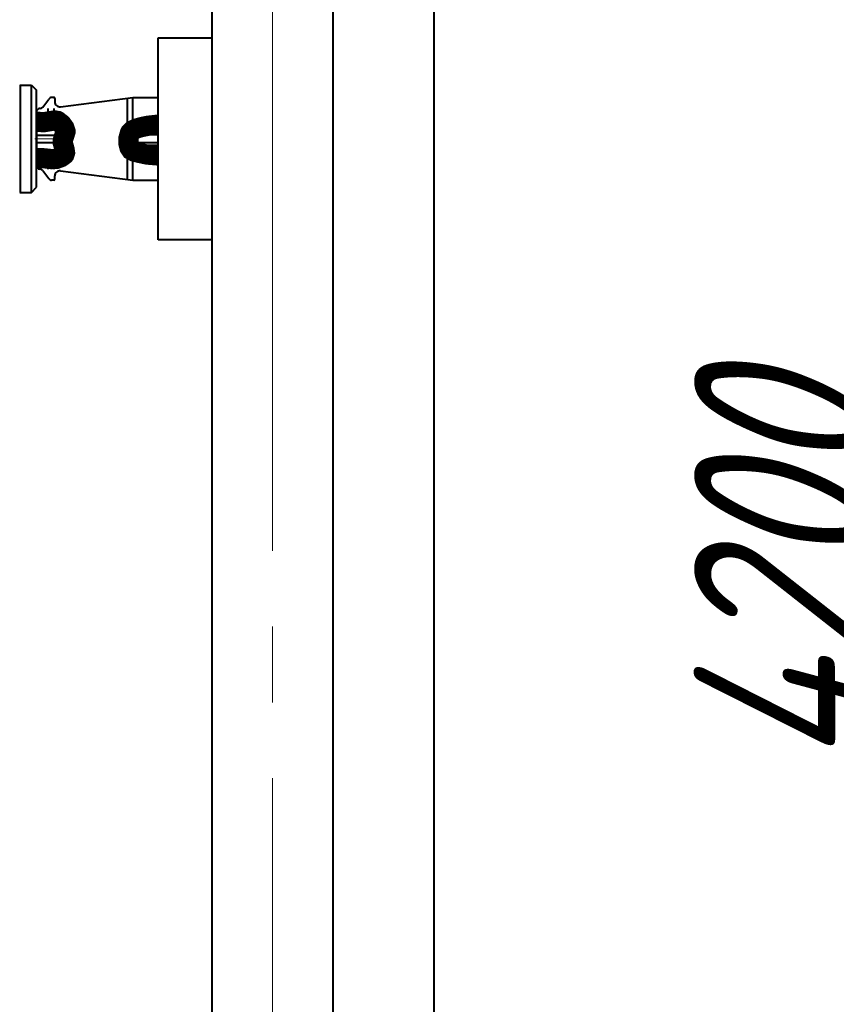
# Model space of a CAD drawing. Header units: millimetres. Extents: x 0 to 594, y 0 to 420.
# Tile 13 of 53: x 201 to 217, y 101 to 120. Entities that reach past the tile are written whole.
import ezdxf

# ---------------------------------------------------------------- set-up
doc = ezdxf.new("R2010")
doc.units = ezdxf.units.MM
for name, pattern in [('K5LT_AXLED', [17.302989, 12.802989, -1.5, 1.5, -1.5]), ('K5LT_BASIC', [0]), ('K5LT_THIN', [0])]:
    doc.linetypes.add(name, pattern=pattern)
doc.styles.add('KDIMTEXTSTYLE', font='GOST_AU.SHX', dxfattribs={"width": 0.96, "oblique": 15, "height": 5})
doc.dimstyles.new('KDIMSTYLE (0.02)', dxfattribs={"dimtxt": 5, "dimasz": 1, "dimexe": 2, "dimexo": 0, "dimgap": 1, "dimtad": 1, "dimlfac": 50, "dimtxsty": 'KDIMTEXTSTYLE', "dimsah": 1, "dimcen": 0, "dimdle": 1, "dimadec": 0, "dimazin": 0, "dimtfac": 0.667, "dimtmove": 0, "dimatfit": 3, "dimfxl": 1, "dimtvp": 1, "dimtfill": 1, "dimtolj": 1, "dimtzin": 0, "dimarcsym": 0})

# ---------------------------------------------------------------- blocks, each defined once
blk = doc.blocks.new('KDIMARROW_03')
at = {"color": 0, "linetype": 'K5LT_BASIC', "lineweight": 40}
blk.add_line((-1.061, -1.061), (1.061, 1.061), dxfattribs=at)
at = {"color": 0, "linetype": 'K5LT_THIN', "lineweight": 18}
for q in [(-1, 0), (2, 0)]:
    blk.add_line((0, 0), q, dxfattribs=at)
blk = doc.blocks.new('U257')
at = {"color": 5, "linetype": 'K5LT_BASIC', "lineweight": 40, "true_color": 0x0000ff}
for p, q in [((203.815, 115.819), (203.815, 119.819)), ((203.815, 119.819), (204.881, 119.819)), ((204.881, 119.819), (204.881, 115.819)), ((204.881, 115.819), (203.815, 115.819))]:
    blk.add_line(p, q, dxfattribs=at)

msp = doc.modelspace()

# ---------------------------------------------------------------- linework, layer by layer
at = {"color": 5, "linetype": 'K5LT_BASIC', "lineweight": 40, "true_color": 0x0000ff}
for p, q in [((209.27877, 67.20446), (209.27877, 196.42225)), ((209.27877, 67.20446), (209.27877, 166.20446)), ((209.27877, 67.20446), (209.27877, 163.20446)), ((209.27877, 67.20446), (209.27877, 163.20446)), ((209.27877, 67.20446), (209.27877, 163.20446)), ((209.27877, 67.20446), (209.27877, 163.20446)), ((204.87877, 134.70537), (204.87877, 70.20446)), ((204.87877, 134.70537), (204.87877, 70.20446)), ((204.87877, 134.70537), (204.87877, 70.20446)), ((204.87877, 134.70537), (204.87877, 70.20446)), ((204.87877, 134.70537), (204.87877, 70.20446)), ((204.87877, 134.70537), (204.87877, 70.20446)), ((207.27877, 70.20446), (207.27877, 134.70537)), ((207.27877, 70.20446), (207.27877, 134.70537)), ((207.27877, 70.20446), (207.27877, 134.70537)), ((207.27877, 70.20446), (207.27877, 134.70537)), ((207.27877, 70.20446), (207.27877, 134.70537)), ((207.27877, 70.20446), (207.27877, 134.70537)), ((201.08098, 118.87833), (201.31459, 118.87833)), ((201.0947, 118.87833), (201.31459, 118.87833)), ((201.0947, 118.87833), (201.31459, 118.87833)), ((201.0947, 118.87833), (201.31459, 118.87833)), ((201.0947, 118.87833), (201.31459, 118.87833)), ((201.0947, 118.87833), (201.31459, 118.87833)), ((201.0947, 116.75936), (201.0947, 118.87833)), ((201.0947, 116.75936), (201.0947, 118.87833)), ((201.0947, 116.75936), (201.0947, 118.87833)), ((201.0947, 116.75936), (201.0947, 118.87833)), ((201.0947, 116.75936), (201.0947, 118.87833)), ((201.31459, 118.87833), (201.41454, 118.77838)), ((201.31459, 118.87833), (201.41454, 118.77838)), ((201.31459, 118.87833), (201.41454, 118.77838)), ((201.31459, 118.87833), (201.41454, 118.77838)), ((201.31459, 118.87833), (201.41454, 118.77838)), ((201.31459, 118.87833), (201.41454, 118.77838)), ((201.31459, 116.75936), (201.31459, 118.87833)), ((201.31459, 116.75936), (201.31459, 118.87833)), ((201.31459, 116.75936), (201.31459, 118.87833)), ((201.31459, 116.75936), (201.31459, 118.87833)), ((201.31459, 116.75936), (201.31459, 118.87833)), ((201.31459, 116.75936), (201.31459, 118.87833)), ((201.41454, 116.85931), (201.41454, 118.77838)), ((201.41454, 116.85931), (201.41454, 118.77838)), ((201.41454, 116.85931), (201.41454, 118.77838)), ((201.41454, 116.85931), (201.41454, 118.77838)), ((201.41454, 116.85931), (201.41454, 118.77838)), ((201.41454, 116.85931), (201.41454, 118.77838)), ((201.53542, 118.44278), (201.65796, 118.60568)), ((201.53542, 118.44278), (201.65796, 118.60568)), ((201.53542, 118.44278), (201.65796, 118.60568)), ((201.53542, 118.44278), (201.65796, 118.60568)), ((201.53542, 118.44278), (201.65796, 118.60568)), ((201.53542, 118.44278), (201.65796, 118.60568)), ((201.75454, 118.63885), (201.71163, 118.63885)), ((201.75454, 118.63885), (201.71163, 118.63885)), ((201.75454, 118.63885), (201.71163, 118.63885)), ((201.75454, 118.63885), (201.71163, 118.63885)), ((201.75454, 118.63885), (201.71163, 118.63885)), ((201.75454, 118.63885), (201.71163, 118.63885)), ((201.77454, 118.61885), (201.77454, 118.55267)), ((201.77454, 118.61885), (201.77454, 118.55267)), ((201.77454, 118.61885), (201.77454, 118.55267)), ((201.77454, 118.61885), (201.77454, 118.55267)), ((201.77454, 118.61885), (201.77454, 118.55267)), ((201.77454, 118.61885), (201.77454, 118.55267)), ((201.88742, 118.45351), (203.31454, 118.63885)), ((201.88742, 118.45351), (203.31454, 118.63885)), ((201.88742, 118.45351), (203.31454, 118.63885)), ((201.88742, 118.45351), (203.31454, 118.63885)), ((201.88742, 118.45351), (203.31454, 118.63885)), ((201.88742, 118.45351), (203.31454, 118.63885)), ((203.21454, 117.01183), (203.21454, 118.62586)), ((203.21454, 117.01183), (203.21454, 118.62586)), ((203.21454, 117.01183), (203.21454, 118.62586)), ((203.21454, 117.01183), (203.21454, 118.62586)), ((203.21454, 117.01183), (203.21454, 118.62586)), ((203.21454, 117.01183), (203.21454, 118.62586)), ((203.31454, 118.63885), (203.81454, 118.63885)), ((203.31454, 118.00317), (203.31454, 118.63885)), ((203.31454, 118.63885), (203.81454, 118.63885)), ((203.31454, 118.00317), (203.31454, 118.63885)), ((203.31454, 118.63885), (203.81454, 118.63885)), ((203.31454, 118.00317), (203.31454, 118.63885)), ((203.31454, 118.63885), (203.81454, 118.63885)), ((203.31454, 118.00317), (203.31454, 118.63885)), ((203.31454, 118.63885), (203.81454, 118.63885)), ((203.31454, 118.00317), (203.31454, 118.63885)), ((203.31454, 118.63885), (203.81454, 118.63885)), ((203.31454, 118.00317), (203.31454, 118.63885)), ((203.81454, 118.63885), (203.81454, 116.99885)), ((203.81454, 118.63885), (203.81454, 116.99885)), ((203.81454, 118.63885), (203.81454, 116.99885)), ((203.81454, 118.63885), (203.81454, 116.99885)), ((203.81454, 118.63885), (203.81454, 116.99885)), ((203.81454, 118.63885), (203.81454, 116.99885)), ((201.48747, 118.41885), (201.47454, 118.41885)), ((201.48747, 118.41885), (201.47454, 118.41885)), ((201.48747, 118.41885), (201.47454, 118.41885)), ((201.48747, 118.41885), (201.47454, 118.41885)), ((201.48747, 118.41885), (201.47454, 118.41885)), ((201.48747, 118.41885), (201.47454, 118.41885)), ((201.63406, 118.41885), (201.63406, 118.1563)), ((201.63406, 118.41885), (201.63406, 118.1563)), ((201.63406, 118.41885), (201.63406, 118.1563)), ((201.63406, 118.41885), (201.63406, 118.1563)), ((201.63406, 118.41885), (201.63406, 118.1563)), ((201.63406, 118.41885), (201.63406, 118.1563)), ((201.75406, 118.41885), (201.75406, 118.1813)), ((201.75406, 118.41885), (201.75406, 118.1813)), ((201.75406, 118.41885), (201.75406, 118.1813)), ((201.75406, 118.41885), (201.75406, 118.1813)), ((201.75406, 118.41885), (201.75406, 118.1813)), ((201.75406, 118.41885), (201.75406, 118.1813)), ((201.41454, 117.27885), (201.41454, 118.35885)), ((201.41454, 117.27885), (201.41454, 118.35885)), ((201.41454, 117.27885), (201.41454, 118.35885)), ((201.41454, 117.27885), (201.41454, 118.35885)), ((201.41454, 117.27885), (201.41454, 118.35885)), ((201.41454, 117.27885), (201.41454, 118.35885)), ((201.41454, 118.35885), (201.41454, 117.27885)), ((201.41454, 118.35885), (201.41454, 117.27885)), ((201.41454, 118.35885), (201.41454, 117.27885)), ((201.41454, 118.35885), (201.41454, 117.27885)), ((201.41454, 118.35885), (201.41454, 117.27885)), ((201.41454, 118.35885), (201.41454, 117.27885)), ((201.51406, 118.26885), (201.51406, 118.14762)), ((201.51406, 118.26885), (201.51406, 118.14762)), ((201.51406, 118.26885), (201.51406, 118.14762)), ((201.51406, 118.26885), (201.51406, 118.14762)), ((201.51406, 118.26885), (201.51406, 118.14762)), ((201.51406, 118.26885), (201.51406, 118.14762)), ((201.87406, 118.14307), (201.87406, 118.36885)), ((201.87406, 118.14307), (201.87406, 118.36885)), ((201.87406, 118.14307), (201.87406, 118.36885)), ((201.87406, 118.14307), (201.87406, 118.36885)), ((201.87406, 118.14307), (201.87406, 118.36885)), ((201.87406, 118.14307), (201.87406, 118.36885)), ((201.41454, 117.88885), (201.77454, 117.88885)), ((201.41454, 117.88885), (201.77454, 117.88885)), ((201.41454, 117.88885), (201.77454, 117.88885)), ((201.41454, 117.88885), (201.77454, 117.88885)), ((201.41454, 117.88885), (201.77454, 117.88885)), ((201.41454, 117.88885), (201.77454, 117.88885)), ((201.77454, 117.88885), (201.81454, 117.88885)), ((201.77454, 117.88885), (201.81454, 117.88885)), ((201.77454, 117.88885), (201.81454, 117.88885)), ((201.77454, 117.88885), (201.81454, 117.88885)), ((201.77454, 117.88885), (201.81454, 117.88885)), ((201.77454, 117.88885), (201.81454, 117.88885)), ((201.87406, 117.81885), (201.81454, 117.88885)), ((201.81454, 117.74885), (201.81454, 117.88885)), ((201.87406, 117.81885), (201.81454, 117.88885)), ((201.81454, 117.74885), (201.81454, 117.88885)), ((201.87406, 117.81885), (201.81454, 117.88885)), ((201.81454, 117.74885), (201.81454, 117.88885)), ((201.87406, 117.81885), (201.81454, 117.88885)), ((201.81454, 117.74885), (201.81454, 117.88885)), ((201.87406, 117.81885), (201.81454, 117.88885)), ((201.81454, 117.74885), (201.81454, 117.88885)), ((201.87406, 117.81885), (201.81454, 117.88885)), ((201.81454, 117.74885), (201.81454, 117.88885)), ((203.37454, 117.89885), (203.31454, 117.81885)), ((203.37454, 117.89885), (203.31454, 117.81885)), ((203.37454, 117.89885), (203.31454, 117.81885)), ((203.37454, 117.89885), (203.31454, 117.81885)), ((203.37454, 117.89885), (203.31454, 117.81885)), ((203.37454, 117.89885), (203.31454, 117.81885)), ((203.41454, 117.89885), (203.37454, 117.89885)), ((203.37454, 117.73885), (203.37454, 117.89885)), ((203.41454, 117.89885), (203.37454, 117.89885)), ((203.37454, 117.73885), (203.37454, 117.89885)), ((203.41454, 117.89885), (203.37454, 117.89885)), ((203.37454, 117.73885), (203.37454, 117.89885)), ((203.41454, 117.89885), (203.37454, 117.89885)), ((203.37454, 117.73885), (203.37454, 117.89885)), ((203.41454, 117.89885), (203.37454, 117.89885)), ((203.37454, 117.73885), (203.37454, 117.89885)), ((203.41454, 117.89885), (203.37454, 117.89885)), ((203.37454, 117.73885), (203.37454, 117.89885)), ((203.81454, 117.89885), (203.41454, 117.89885)), ((203.81454, 117.89885), (203.41454, 117.89885)), ((203.81454, 117.89885), (203.41454, 117.89885)), ((203.81454, 117.89885), (203.41454, 117.89885)), ((203.81454, 117.89885), (203.41454, 117.89885)), ((203.81454, 117.89885), (203.41454, 117.89885)), ((201.41454, 117.74885), (201.77454, 117.74885)), ((201.41454, 117.74885), (201.77454, 117.74885)), ((201.41454, 117.74885), (201.77454, 117.74885)), ((201.41454, 117.74885), (201.77454, 117.74885)), ((201.41454, 117.74885), (201.77454, 117.74885)), ((201.41454, 117.74885), (201.77454, 117.74885)), ((201.77454, 117.74885), (201.81454, 117.74885)), ((201.77454, 117.74885), (201.81454, 117.74885)), ((201.77454, 117.74885), (201.81454, 117.74885)), ((201.77454, 117.74885), (201.81454, 117.74885)), ((201.77454, 117.74885), (201.81454, 117.74885)), ((201.77454, 117.74885), (201.81454, 117.74885)), ((201.81454, 117.74885), (201.87406, 117.81885)), ((201.81454, 117.74885), (201.87406, 117.81885)), ((201.81454, 117.74885), (201.87406, 117.81885)), ((201.81454, 117.74885), (201.87406, 117.81885)), ((201.81454, 117.74885), (201.87406, 117.81885)), ((201.81454, 117.74885), (201.87406, 117.81885)), ((203.37454, 117.73885), (203.31454, 117.81885)), ((203.37454, 117.73885), (203.31454, 117.81885)), ((203.37454, 117.73885), (203.31454, 117.81885)), ((203.37454, 117.73885), (203.31454, 117.81885)), ((203.37454, 117.73885), (203.31454, 117.81885)), ((203.37454, 117.73885), (203.31454, 117.81885)), ((203.41454, 117.73885), (203.37454, 117.73885)), ((203.41454, 117.73885), (203.37454, 117.73885)), ((203.41454, 117.73885), (203.37454, 117.73885)), ((203.41454, 117.73885), (203.37454, 117.73885)), ((203.41454, 117.73885), (203.37454, 117.73885)), ((203.41454, 117.73885), (203.37454, 117.73885)), ((203.81454, 117.73885), (203.41454, 117.73885)), ((203.81454, 117.73885), (203.41454, 117.73885)), ((203.81454, 117.73885), (203.41454, 117.73885)), ((203.81454, 117.73885), (203.41454, 117.73885)), ((203.81454, 117.73885), (203.41454, 117.73885)), ((203.81454, 117.73885), (203.41454, 117.73885)), ((201.87406, 117.26885), (201.87406, 117.44444)), ((201.87406, 117.26885), (201.87406, 117.44444)), ((201.87406, 117.26885), (201.87406, 117.44444)), ((201.87406, 117.26885), (201.87406, 117.44444)), ((201.87406, 117.26885), (201.87406, 117.44444)), ((201.87406, 117.26885), (201.87406, 117.44444)), ((203.31454, 116.99885), (203.31454, 117.57755)), ((203.31454, 116.99885), (203.31454, 117.57755)), ((203.31454, 116.99885), (203.31454, 117.57755)), ((203.31454, 116.99885), (203.31454, 117.57755)), ((203.31454, 116.99885), (203.31454, 117.57755)), ((203.31454, 116.99885), (203.31454, 117.57755)), ((201.51406, 117.43557), (201.51406, 117.36885)), ((201.51406, 117.43557), (201.51406, 117.36885)), ((201.51406, 117.43557), (201.51406, 117.36885)), ((201.51406, 117.43557), (201.51406, 117.36885)), ((201.51406, 117.43557), (201.51406, 117.36885)), ((201.51406, 117.43557), (201.51406, 117.36885)), ((201.63406, 117.42716), (201.63406, 117.21885)), ((201.63406, 117.42716), (201.63406, 117.21885)), ((201.63406, 117.42716), (201.63406, 117.21885)), ((201.63406, 117.42716), (201.63406, 117.21885)), ((201.63406, 117.42716), (201.63406, 117.21885)), ((201.63406, 117.42716), (201.63406, 117.21885)), ((201.75406, 117.41499), (201.75406, 117.21885)), ((201.75406, 117.41499), (201.75406, 117.21885)), ((201.75406, 117.41499), (201.75406, 117.21885)), ((201.75406, 117.41499), (201.75406, 117.21885)), ((201.75406, 117.41499), (201.75406, 117.21885)), ((201.75406, 117.41499), (201.75406, 117.21885)), ((201.48747, 117.21885), (201.47454, 117.21885)), ((201.48747, 117.21885), (201.47454, 117.21885)), ((201.48747, 117.21885), (201.47454, 117.21885)), ((201.48747, 117.21885), (201.47454, 117.21885)), ((201.48747, 117.21885), (201.47454, 117.21885)), ((201.48747, 117.21885), (201.47454, 117.21885)), ((201.53542, 117.19491), (201.65796, 117.03201)), ((201.53542, 117.19491), (201.65796, 117.03201)), ((201.53542, 117.19491), (201.65796, 117.03201)), ((201.53542, 117.19491), (201.65796, 117.03201)), ((201.53542, 117.19491), (201.65796, 117.03201)), ((201.53542, 117.19491), (201.65796, 117.03201)), ((201.77454, 117.01885), (201.77454, 117.08502)), ((201.77454, 117.01885), (201.77454, 117.08502)), ((201.77454, 117.01885), (201.77454, 117.08502)), ((201.77454, 117.01885), (201.77454, 117.08502)), ((201.77454, 117.01885), (201.77454, 117.08502)), ((201.77454, 117.01885), (201.77454, 117.08502)), ((201.88742, 117.18419), (203.31454, 116.99885)), ((201.88742, 117.18419), (203.31454, 116.99885)), ((201.88742, 117.18419), (203.31454, 116.99885)), ((201.88742, 117.18419), (203.31454, 116.99885)), ((201.88742, 117.18419), (203.31454, 116.99885)), ((201.88742, 117.18419), (203.31454, 116.99885)), ((201.31459, 116.75936), (201.41454, 116.85931)), ((201.31459, 116.75936), (201.41454, 116.85931)), ((201.31459, 116.75936), (201.41454, 116.85931)), ((201.31459, 116.75936), (201.41454, 116.85931)), ((201.31459, 116.75936), (201.41454, 116.85931)), ((201.31459, 116.75936), (201.41454, 116.85931)), ((201.75454, 116.99885), (201.71163, 116.99885)), ((201.75454, 116.99885), (201.71163, 116.99885)), ((201.75454, 116.99885), (201.71163, 116.99885)), ((201.75454, 116.99885), (201.71163, 116.99885)), ((201.75454, 116.99885), (201.71163, 116.99885)), ((201.75454, 116.99885), (201.71163, 116.99885)), ((203.31454, 116.99885), (203.81454, 116.99885)), ((203.31454, 116.99885), (203.81454, 116.99885)), ((203.31454, 116.99885), (203.81454, 116.99885)), ((203.31454, 116.99885), (203.81454, 116.99885)), ((203.31454, 116.99885), (203.81454, 116.99885)), ((203.31454, 116.99885), (203.81454, 116.99885)), ((201.08098, 116.75936), (201.31459, 116.75936)), ((201.0947, 116.75936), (201.31459, 116.75936)), ((201.0947, 116.75936), (201.31459, 116.75936)), ((201.0947, 116.75936), (201.31459, 116.75936)), ((201.0947, 116.75936), (201.31459, 116.75936)), ((201.0947, 116.75936), (201.31459, 116.75936))]:
    msp.add_line(p, q, dxfattribs=at)
at = {"color": 30, "linetype": 'K5LT_AXLED', "lineweight": 18, "true_color": 0xff8000}
for p, q in [((206.07877, 191.68446), (206.07877, 40.33764)), ((201.37887, 117.81885), (201.89454, 117.81885)), ((201.37887, 117.81885), (201.89454, 117.81885)), ((201.37887, 117.81885), (201.89454, 117.81885)), ((201.37887, 117.81885), (201.89454, 117.81885)), ((201.37887, 117.81885), (201.89454, 117.81885)), ((201.37887, 117.81885), (201.89454, 117.81885))]:
    msp.add_line(p, q, dxfattribs=at)
at = {"color": 5, "linetype": 'K5LT_THIN', "lineweight": 18, "true_color": 0x0000ff}
for p, q in [((201.77454, 117.89885), (201.41454, 117.89885)), ((201.77454, 117.89885), (201.41454, 117.89885)), ((201.77454, 117.89885), (201.41454, 117.89885)), ((201.77454, 117.89885), (201.41454, 117.89885)), ((201.77454, 117.89885), (201.41454, 117.89885)), ((201.77454, 117.89885), (201.41454, 117.89885)), ((201.77454, 117.73885), (201.77454, 117.89885)), ((201.77454, 117.73885), (201.77454, 117.89885)), ((201.77454, 117.73885), (201.77454, 117.89885)), ((201.77454, 117.73885), (201.77454, 117.89885)), ((201.77454, 117.73885), (201.77454, 117.89885)), ((201.77454, 117.73885), (201.77454, 117.89885)), ((203.81454, 117.93885), (203.41454, 117.93885)), ((203.41454, 117.93885), (203.41454, 117.69885)), ((203.81454, 117.93885), (203.41454, 117.93885)), ((203.41454, 117.93885), (203.41454, 117.69885)), ((203.81454, 117.93885), (203.41454, 117.93885)), ((203.41454, 117.93885), (203.41454, 117.69885)), ((203.81454, 117.93885), (203.41454, 117.93885)), ((203.41454, 117.93885), (203.41454, 117.69885)), ((203.81454, 117.93885), (203.41454, 117.93885)), ((203.41454, 117.93885), (203.41454, 117.69885)), ((203.81454, 117.93885), (203.41454, 117.93885)), ((203.41454, 117.93885), (203.41454, 117.69885)), ((201.77454, 117.73885), (201.41454, 117.73885)), ((201.77454, 117.73885), (201.41454, 117.73885)), ((201.77454, 117.73885), (201.41454, 117.73885)), ((201.77454, 117.73885), (201.41454, 117.73885)), ((201.77454, 117.73885), (201.41454, 117.73885)), ((201.77454, 117.73885), (201.41454, 117.73885)), ((203.41454, 117.69885), (203.81454, 117.69885)), ((203.41454, 117.69885), (203.81454, 117.69885)), ((203.41454, 117.69885), (203.81454, 117.69885)), ((203.41454, 117.69885), (203.81454, 117.69885)), ((203.41454, 117.69885), (203.81454, 117.69885)), ((203.41454, 117.69885), (203.81454, 117.69885))]:
    msp.add_line(p, q, dxfattribs=at)
at = {"color": 5, "linetype": 'K5LT_BASIC', "true_color": 0x0000ff, "const_width": 0.4}
for points in [[(201.41454, 117.43789), (201.56971, 117.43369), (201.70527, 117.41744), (201.80385, 117.42129), (201.89627, 117.45443), (201.96212, 117.50262), (201.96333, 117.50422), (201.97667, 117.54578), (201.96751, 117.6086), (201.93313, 117.73316), (201.93091, 117.78487), (201.95072, 117.84983), (201.98596, 117.95792), (201.98537, 117.97066), (201.96426, 118.03411), (201.91037, 118.10933), (201.83238, 118.1702), (201.82769, 118.17244), (201.77217, 118.18242), (201.69166, 118.16994), (201.54971, 118.14598), (201.41454, 118.1582)], [(201.41454, 117.43789), (201.56971, 117.43369), (201.70527, 117.41744), (201.80385, 117.42129), (201.89627, 117.45443), (201.96212, 117.50262), (201.96333, 117.50422), (201.97667, 117.54578), (201.96751, 117.6086), (201.93313, 117.73316), (201.93091, 117.78487), (201.95072, 117.84983), (201.98596, 117.95792), (201.98537, 117.97066), (201.96426, 118.03411), (201.91037, 118.10933), (201.83238, 118.1702), (201.82769, 118.17244), (201.77217, 118.18242), (201.69166, 118.16994), (201.54971, 118.14598), (201.41454, 118.1582)], [(201.41454, 117.43789), (201.56971, 117.43369), (201.70527, 117.41744), (201.80385, 117.42129), (201.89627, 117.45443), (201.96212, 117.50262), (201.96333, 117.50422), (201.97667, 117.54578), (201.96751, 117.6086), (201.93313, 117.73316), (201.93091, 117.78487), (201.95072, 117.84983), (201.98596, 117.95792), (201.98537, 117.97066), (201.96426, 118.03411), (201.91037, 118.10933), (201.83238, 118.1702), (201.82769, 118.17244), (201.77217, 118.18242), (201.69166, 118.16994), (201.54971, 118.14598), (201.41454, 118.1582)], [(201.41454, 117.43789), (201.56971, 117.43369), (201.70527, 117.41744), (201.80385, 117.42129), (201.89627, 117.45443), (201.96212, 117.50262), (201.96333, 117.50422), (201.97667, 117.54578), (201.96751, 117.6086), (201.93313, 117.73316), (201.93091, 117.78487), (201.95072, 117.84983), (201.98596, 117.95792), (201.98537, 117.97066), (201.96426, 118.03411), (201.91037, 118.10933), (201.83238, 118.1702), (201.82769, 118.17244), (201.77217, 118.18242), (201.69166, 118.16994), (201.54971, 118.14598), (201.41454, 118.1582)], [(201.41454, 117.43789), (201.56971, 117.43369), (201.70527, 117.41744), (201.80385, 117.42129), (201.89627, 117.45443), (201.96212, 117.50262), (201.96333, 117.50422), (201.97667, 117.54578), (201.96751, 117.6086), (201.93313, 117.73316), (201.93091, 117.78487), (201.95072, 117.84983), (201.98596, 117.95792), (201.98537, 117.97066), (201.96426, 118.03411), (201.91037, 118.10933), (201.83238, 118.1702), (201.82769, 118.17244), (201.77217, 118.18242), (201.69166, 118.16994), (201.54971, 118.14598), (201.41454, 118.1582)], [(201.41454, 117.43789), (201.56971, 117.43369), (201.70527, 117.41744), (201.80385, 117.42129), (201.89627, 117.45443), (201.96212, 117.50262), (201.96333, 117.50422), (201.97667, 117.54578), (201.96751, 117.6086), (201.93313, 117.73316), (201.93091, 117.78487), (201.95072, 117.84983), (201.98596, 117.95792), (201.98537, 117.97066), (201.96426, 118.03411), (201.91037, 118.10933), (201.83238, 118.1702), (201.82769, 118.17244), (201.77217, 118.18242), (201.69166, 118.16994), (201.54971, 118.14598), (201.41454, 118.1582)], [(203.81454, 117.48916), (203.6025, 117.50663), (203.46121, 117.53664), (203.34185, 117.5667), (203.28376, 117.59726), (203.25137, 117.64535), (203.23193, 117.72408), (203.23277, 117.83432), (203.25842, 117.92914), (203.26463, 117.94062), (203.30828, 117.98492), (203.38447, 118.02211), (203.50458, 118.05446), (203.61615, 118.07657), (203.80426, 118.09855), (203.81454, 118.09885)], [(203.81454, 117.48916), (203.6025, 117.50663), (203.46121, 117.53664), (203.34185, 117.5667), (203.28376, 117.59726), (203.25137, 117.64535), (203.23193, 117.72408), (203.23277, 117.83432), (203.25842, 117.92914), (203.26463, 117.94062), (203.30828, 117.98492), (203.38447, 118.02211), (203.50458, 118.05446), (203.61615, 118.07657), (203.80426, 118.09855), (203.81454, 118.09885)], [(203.81454, 117.48916), (203.6025, 117.50663), (203.46121, 117.53664), (203.34185, 117.5667), (203.28376, 117.59726), (203.25137, 117.64535), (203.23193, 117.72408), (203.23277, 117.83432), (203.25842, 117.92914), (203.26463, 117.94062), (203.30828, 117.98492), (203.38447, 118.02211), (203.50458, 118.05446), (203.61615, 118.07657), (203.80426, 118.09855), (203.81454, 118.09885)], [(203.81454, 117.48916), (203.6025, 117.50663), (203.46121, 117.53664), (203.34185, 117.5667), (203.28376, 117.59726), (203.25137, 117.64535), (203.23193, 117.72408), (203.23277, 117.83432), (203.25842, 117.92914), (203.26463, 117.94062), (203.30828, 117.98492), (203.38447, 118.02211), (203.50458, 118.05446), (203.61615, 118.07657), (203.80426, 118.09855), (203.81454, 118.09885)], [(203.81454, 117.48916), (203.6025, 117.50663), (203.46121, 117.53664), (203.34185, 117.5667), (203.28376, 117.59726), (203.25137, 117.64535), (203.23193, 117.72408), (203.23277, 117.83432), (203.25842, 117.92914), (203.26463, 117.94062), (203.30828, 117.98492), (203.38447, 118.02211), (203.50458, 118.05446), (203.61615, 118.07657), (203.80426, 118.09855), (203.81454, 118.09885)], [(203.81454, 117.48916), (203.6025, 117.50663), (203.46121, 117.53664), (203.34185, 117.5667), (203.28376, 117.59726), (203.25137, 117.64535), (203.23193, 117.72408), (203.23277, 117.83432), (203.25842, 117.92914), (203.26463, 117.94062), (203.30828, 117.98492), (203.38447, 118.02211), (203.50458, 118.05446), (203.61615, 118.07657), (203.80426, 118.09855), (203.81454, 118.09885)]]:
    msp.add_lwpolyline(points, dxfattribs=at)
at = {"color": 5, "linetype": 'K5LT_BASIC', "lineweight": 40, "true_color": 0x0000ff}
for centre, radius, start, end in [((201.71163, 118.57885), 0.06, 90, 153.434949), ((201.71163, 118.57885), 0.06, 90, 153.434949), ((201.71163, 118.57885), 0.06, 90, 153.434949), ((201.71163, 118.57885), 0.06, 90, 153.434949), ((201.71163, 118.57885), 0.06, 90, 153.434949), ((201.71163, 118.57885), 0.06, 90, 153.434949), ((201.75454, 118.61885), 0.02, 0, 90), ((201.75454, 118.61885), 0.02, 0, 90), ((201.75454, 118.61885), 0.02, 0, 90), ((201.75454, 118.61885), 0.02, 0, 90), ((201.75454, 118.61885), 0.02, 0, 90), ((201.75454, 118.61885), 0.02, 0, 90), ((201.75454, 118.61885), 0.02, 0, 90), ((201.75454, 118.61885), 0.02, 0, 90), ((201.75454, 118.61885), 0.02, 0, 90), ((201.75454, 118.61885), 0.02, 0, 90), ((201.75454, 118.61885), 0.02, 0, 90), ((201.75454, 118.61885), 0.02, 0, 90), ((201.47454, 118.35885), 0.06, 90, 180), ((201.47454, 118.35885), 0.06, 90, 180), ((201.47454, 118.35885), 0.06, 90, 180), ((201.47454, 118.35885), 0.06, 90, 180), ((201.47454, 118.35885), 0.06, 90, 180), ((201.47454, 118.35885), 0.06, 90, 180), ((201.47454, 118.35885), 0.06, 90, 180), ((201.47454, 118.35885), 0.06, 90, 180), ((201.47454, 118.35885), 0.06, 90, 180), ((201.47454, 118.35885), 0.06, 90, 180), ((201.47454, 118.35885), 0.06, 90, 180), ((201.47454, 118.35885), 0.06, 90, 180), ((201.48747, 118.47885), 0.06, 270, 323.047956), ((201.48747, 118.47885), 0.06, 270, 323.047956), ((201.48747, 118.47885), 0.06, 270, 323.047956), ((201.48747, 118.47885), 0.06, 270, 323.047956), ((201.48747, 118.47885), 0.06, 270, 323.047956), ((201.48747, 118.47885), 0.06, 270, 323.047956), ((201.87454, 118.55267), 0.1, 180, 277.399595), ((201.87454, 118.55267), 0.1, 180, 277.399595), ((201.87454, 118.55267), 0.1, 180, 277.399595), ((201.87454, 118.55267), 0.1, 180, 277.399595), ((201.87454, 118.55267), 0.1, 180, 277.399595), ((201.87454, 118.55267), 0.1, 180, 277.399595), ((201.47454, 117.27885), 0.06, 180, 270), ((201.47454, 117.27885), 0.06, 180, 270), ((201.47454, 117.27885), 0.06, 180, 270), ((201.47454, 117.27885), 0.06, 180, 270), ((201.47454, 117.27885), 0.06, 180, 270), ((201.47454, 117.27885), 0.06, 180, 270), ((201.47454, 117.27885), 0.06, 180, 270), ((201.47454, 117.27885), 0.06, 180, 270), ((201.47454, 117.27885), 0.06, 180, 270), ((201.47454, 117.27885), 0.06, 180, 270), ((201.47454, 117.27885), 0.06, 180, 270), ((201.47454, 117.27885), 0.06, 180, 270), ((201.48747, 117.15885), 0.06, 36.952044, 90), ((201.48747, 117.15885), 0.06, 36.952044, 90), ((201.48747, 117.15885), 0.06, 36.952044, 90), ((201.48747, 117.15885), 0.06, 36.952044, 90), ((201.48747, 117.15885), 0.06, 36.952044, 90), ((201.48747, 117.15885), 0.06, 36.952044, 90), ((201.87454, 117.08502), 0.1, 82.600405, 180), ((201.87454, 117.08502), 0.1, 82.600405, 180), ((201.87454, 117.08502), 0.1, 82.600405, 180), ((201.87454, 117.08502), 0.1, 82.600405, 180), ((201.87454, 117.08502), 0.1, 82.600405, 180), ((201.87454, 117.08502), 0.1, 82.600405, 180), ((201.71163, 117.05885), 0.06, 206.565051, 270), ((201.71163, 117.05885), 0.06, 206.565051, 270), ((201.71163, 117.05885), 0.06, 206.565051, 270), ((201.71163, 117.05885), 0.06, 206.565051, 270), ((201.71163, 117.05885), 0.06, 206.565051, 270), ((201.71163, 117.05885), 0.06, 206.565051, 270), ((201.75454, 117.01885), 0.02, 270, 0), ((201.75454, 117.01885), 0.02, 270, 0), ((201.75454, 117.01885), 0.02, 270, 0), ((201.75454, 117.01885), 0.02, 270, 0), ((201.75454, 117.01885), 0.02, 270, 0), ((201.75454, 117.01885), 0.02, 270, 0)]:
    msp.add_arc(centre, radius, start, end, dxfattribs=at)

# ---------------------------------------------------------------- block references
msp.add_blockref('U257', (0, 0))

# ---------------------------------------------------------------- dimensions: what is measured, and where the dimension line sits
at = {"color": 5, "true_color": 0x0000ff}
msp.add_linear_dim(base=(216.16774, 151.20446), p1=(209.27877, 67.20446), p2=(209.27877, 151.20446), angle=90, location=(216.16774, 109.20446), dimstyle='KDIMSTYLE (0.02)', override={"dimexo": 2, "dimpost": '\\H3.5;\\W0.96;\\Q15;<>', "dimblk1": 'KDIMARROW_03', "dimblk2": 'KDIMARROW_03', "dimse1": 0, "dimse2": 0, "dimclrt": 7, "dimtolj": 1}, dxfattribs=at).render()

doc.saveas('drawing.dxf')
